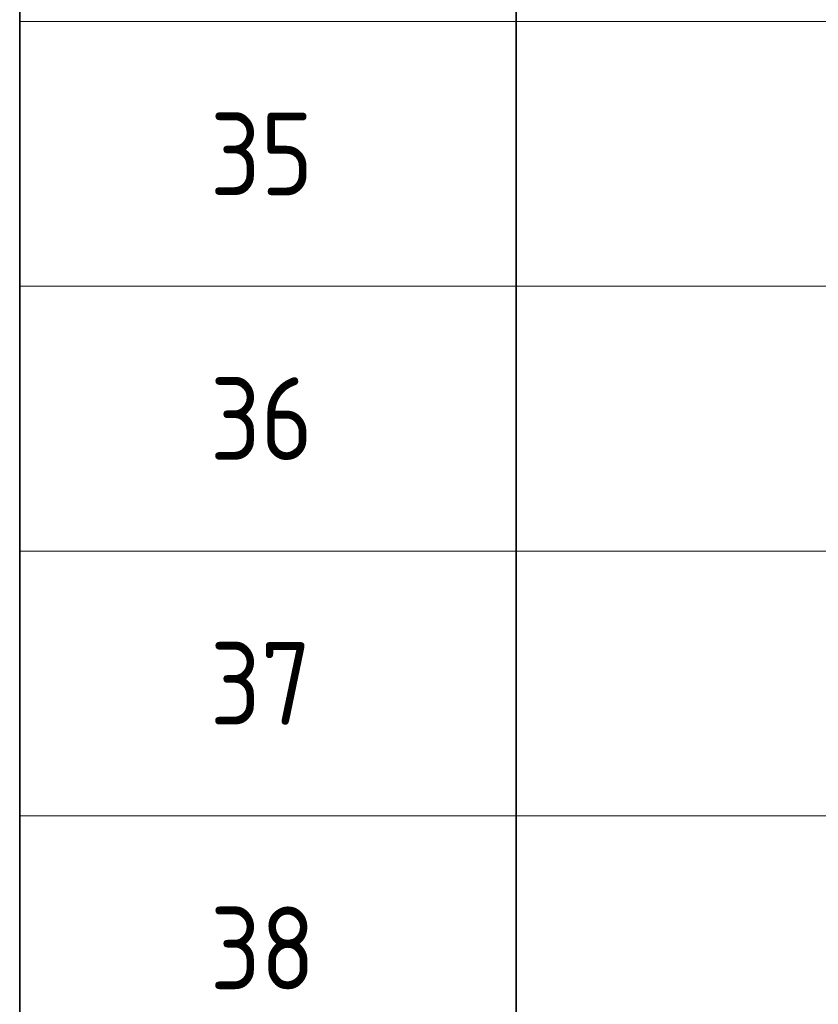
# Model space of a CAD drawing. Header units: metres. Extents: x -38 to 107, y -15 to 21.
# Tile 91 of 254: x 67.92 to 70.33, y 3.9 to 6.88. Entities that reach past the tile are written whole.
import ezdxf

# ---------------------------------------------------------------- set-up
doc = ezdxf.new("R2010")
doc.units = ezdxf.units.M
doc.layers.add('XR$5$Текст_ примечание', color=7, linetype='Continuous', lineweight=13)
doc.styles.add('ISOCPEUR', font='txt')

msp = doc.modelspace()

# ---------------------------------------------------------------- linework, layer by layer
at = {"layer": 'XR$5$Текст_ примечание', "color": 7, "linetype": 'Continuous', "lineweight": 35, "transparency": 33554687}
for p, q in [((67.9198, 7.6717), (67.9198, 6.8717)), ((69.4198, 7.6717), (69.4198, 6.8717)), ((67.9198, 6.8717), (67.9198, 6.0717)), ((69.4198, 6.8717), (69.4198, 6.0717)), ((67.9198, 6.0717), (67.9198, 5.2717)), ((69.4198, 6.0717), (69.4198, 5.2717)), ((67.9198, 5.2717), (67.9198, 4.4717)), ((69.4198, 5.2717), (69.4198, 4.4717)), ((67.9198, 4.4717), (67.9198, 3.6717)), ((69.4198, 4.4717), (69.4198, 3.6717))]:
    msp.add_line(p, q, dxfattribs=at)
at = {"layer": 'XR$5$Текст_ примечание', "color": 7, "linetype": 'Continuous', "lineweight": 13, "transparency": 33554687}
for p, q in [((86.4198, 6.8717), (67.9198, 6.8717)), ((86.4198, 6.0717), (67.9198, 6.0717)), ((86.4198, 5.2717), (67.9198, 5.2717)), ((86.4198, 4.4717), (67.9198, 4.4717))]:
    msp.add_line(p, q, dxfattribs=at)

# ---------------------------------------------------------------- texts
at = {"layer": 'XR$5$Текст_ примечание', "color": 7, "linetype": 'Continuous', "lineweight": 35, "transparency": 33554687, "char_height": 0.25, "width": 0.45901, "attachment_point": 7, "style": 'ISOCPEUR'}
for s, insert in [('\\W0.87;35', (68.4948, 6.3467)), ('\\W0.87;36', (68.4948, 5.5467)), ('\\W0.87;37', (68.4948, 4.7467)), ('\\W0.87;38', (68.4948, 3.9467))]:
    msp.add_mtext(s, dxfattribs=dict(at, insert=insert))

doc.saveas('drawing.dxf')
